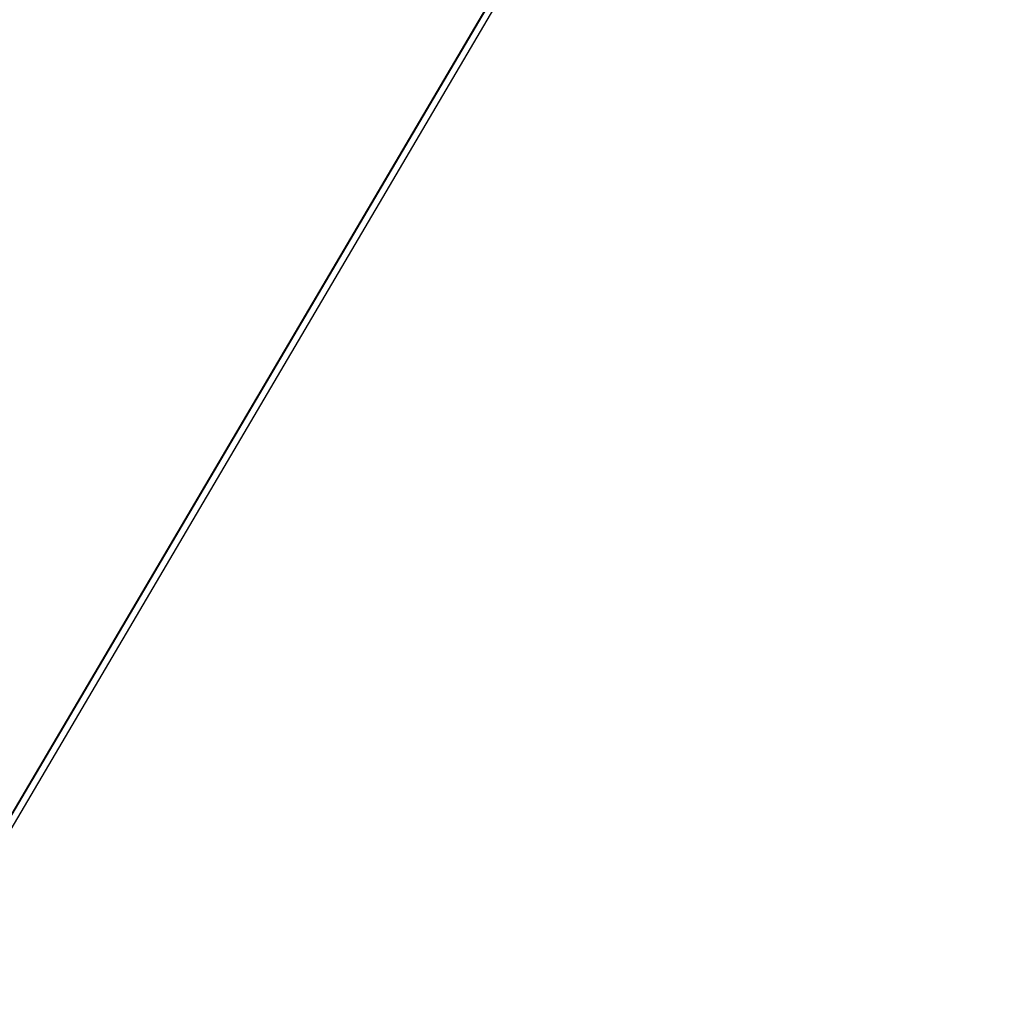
# Model space of a CAD drawing. Extents: x 1160061 to 2574774, y 200346 to 1150371.
# Tile 7 of 123: x 2463118 to 2482642, y 327525 to 347262. Entities that reach past the tile are written whole.
import ezdxf

# ---------------------------------------------------------------- set-up
doc = ezdxf.new("R2010")
doc.units = 0
doc.header["$MEASUREMENT"] = 0
doc.layers.add('Prop Earthen Structure False Cut Ditch Detail CELL', color=9, linetype='Continuous', lineweight=30)
doc.layers.add('Typical Terminator CELL', color=7, linetype='Continuous', lineweight=0)
doc.styles.add('Style-GEOMETRICFUTURA_211_M_L', font='GEOMETRICFUTURA_211_M_L.shx')
doc.dimstyles.new('erosion_control', dxfattribs={"dimtxt": 4.99999, "dimasz": 9.99998, "dimexe": 2.499995, "dimexo": 2.499995, "dimgap": 2.499995, "dimtad": 0, "dimtih": 1, "dimtoh": 1, "dimzin": 3, "dimdsep": 46, "dimtxsty": 'Style-GEOMETRICFUTURA_211_M_L', "dimcen": 0.09, "dimaunit": 1, "dimadec": 4, "dimazin": 3, "dimtfac": 1, "dimtofl": 0, "dimtmove": 0, "dimatfit": 1, "dimfxl": 1, "dimtzin": 3, "dimlwd": 106, "dimarcsym": 0})

# ---------------------------------------------------------------- blocks, each defined once
blk = doc.blocks.new('TERMINATOR_0.5')
at = {"color": 1, "linetype": 'Continuous', "lineweight": 0}
blk.add_line((0, 0), (-0.992551, -0.12183), dxfattribs=at)
at = {"layer": 'Typical Terminator CELL', "color": 1, "linetype": 'Continuous', "lineweight": 0, "extrusion": (0, 0, -1)}
blk.add_solid([(1.016539, 0.122782), (0, 0), (0.866019, -0.106299), (0.961185, -0.373521)], dxfattribs=at)
blk = doc.blocks.new('PROP EARTHEN STRUCTURE FALSE CUT DITCH DETAIL')
at = {"layer": 'Prop Earthen Structure False Cut Ditch Detail CELL', "lineweight": 13, "annotation_type": 0, "has_hookline": 1, "hookline_direction": 0, "horizontal_direction": (0.992551, -0.12183, 0)}
for points, text_width in [([(14.88747, 25.09995), (-71875.067361, -165309.807514), (-71870.104615, -165310.416661)], 36.795381), ([(13.249973, 39.012422), (-71867.418185, -165269.971056), (-71862.45544, -165270.580203)], 31.049938), ([(166.29736, 51.689243), (-71718.288648, -165324.802677), (-71713.325903, -165325.411823)], 21.357533)]:
    blk.add_leader(points, dimstyle='erosion_control', override={"dimasz": 4.99999, "dimldrblk": 'TERMINATOR_0.5', "dimlwd": -2}, dxfattribs=dict(at, text_width=text_width))

msp = doc.modelspace()

# ---------------------------------------------------------------- block references
at = {"layer": 'Prop Earthen Structure False Cut Ditch Detail CELL', "rotation": 353.002296}
msp.add_blockref('PROP EARTHEN STRUCTURE FALSE CUT DITCH DETAIL', (2482470, 364469), dxfattribs=at)

doc.saveas('drawing.dxf')
